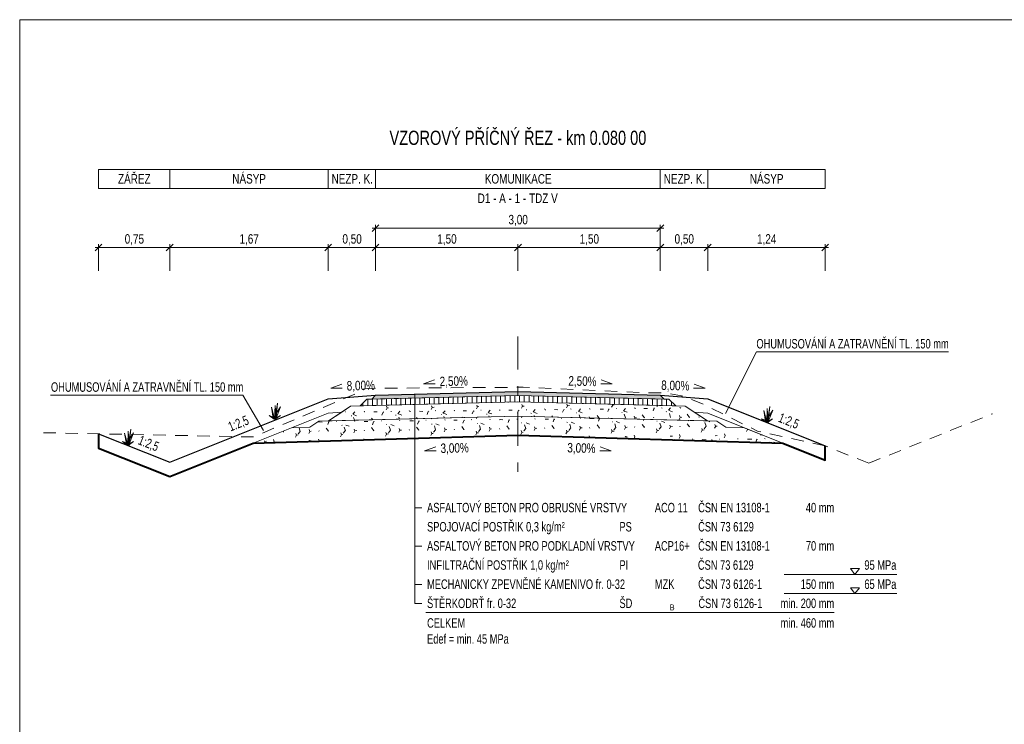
# Model space of a CAD drawing. Header units: metres. Extents: x -425196.4 to -425164.9, y -1102321.1 to -1102306.2.
# Tile 154 of 256: x -425196.4 to -425186, y -1102313.7 to -1102306.2. Entities that reach past the tile are written whole.
import ezdxf
from ezdxf.enums import TextEntityAlignment as Align

# ---------------------------------------------------------------- set-up
doc = ezdxf.new("R2010")
doc.units = ezdxf.units.M
doc.header["$LTSCALE"] = 0.5
doc.header["$MEASUREMENT"] = 0
doc.linetypes.add('DGN Style 2', pattern=[0.8775251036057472, 0.5265150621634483, -0.3510100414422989])
doc.linetypes.add('DGN Style 4', pattern=[1.4049176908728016, 0.7020200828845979, -0.3510100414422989, 0.0008775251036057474, -0.351010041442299])
for name, color, linetype, lineweight in [('16', 7, 'Continuous', 0), ('KÓTY', 7, 'Continuous', 13), ('NÁVRH', 7, 'Continuous', 13), ('PR_NAVRH', 7, 'Continuous', 13), ('RAMECEK', 7, 'Continuous', 0), ('TEREN', 30, 'DGN Style 2', 13), ('Vrstva 1', 7, 'Continuous', 0), ('VZOROVY_KOTY', 7, 'Continuous', 13), ('VZOROVY_NAVRH', 7, 'Continuous', 13), ('ŠRAFY', 7, 'Continuous', 0)]:
    doc.layers.add(name, color=color, linetype=linetype, lineweight=lineweight)
doc.styles.add('Style-Arial', font='arial.ttf')

msp = doc.modelspace()

# ---------------------------------------------------------------- hatches: boundary and pattern name
at = {"layer": 'ŠRAFY'}
h = msp.add_hatch(dxfattribs=at)
h.set_pattern_fill('HATCH', color=256, scale=0.01, style=0, pattern_type=2)
h.set_pattern_definition([(90, (-425191.08010819, -1102310.19778622), (-0.05, 3.061616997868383e-18), [])])
h.paths.add_polyline_path([(-425191.1467218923, -1102310.253607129), (-425189.4839013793, -1102310.295177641), (-425189.5556962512, -1102310.22338277), (-425189.6056962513, -1102310.22213277), (-425191.1467218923, -1102310.183607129), (-425192.6877475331, -1102310.22213277), (-425192.7377475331, -1102310.22338277), (-425192.8095424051, -1102310.295177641)])
msp.add_hatch(color=9, dxfattribs=at).paths.add_polyline_path([(-425192.6877475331, -1102310.22213277), (-425192.6467218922, -1102310.181107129), (-425191.1467218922, -1102310.143607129), (-425189.6467218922, -1102310.181107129), (-425189.6056962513, -1102310.22213277), (-425191.1467218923, -1102310.183607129)])
h = msp.add_hatch(dxfattribs=at)
h.set_pattern_fill('CONCRT', color=256, scale=0.1, style=0, pattern_type=2)
h.set_pattern_definition([(110.009, (-425191.1, -1102310.2), (0.2286815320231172, -0.7099382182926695), [0.0197015, -4.00774]), (7.8208, (-425191.1, -1102310.2), (-2.141756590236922, -0.2645223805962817), [0.0179787, -3.82602]), (243.007, (-425191.1, -1102310.2), (-0.2466043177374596, -0.7159107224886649), [0.0237027, -1.04978]), (126.666, (-425191, -1102310.2), (1.167306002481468, -1.648553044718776), [0.04099270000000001, -2.30676]), (357.99138, (-425191, -1102310.1), (-4.512202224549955, 0.1808917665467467), [0.0363239, -4.95423]), (248.906, (-425190.9, -1102310.1), (-1.227028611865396, -3.104277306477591), [0.0330409, -4.061520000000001]), (107.854, (-425191.2, -1102310.2), (-0.005977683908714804, -0.4752829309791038), [0.0409937, -0.7048660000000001]), (339.50154, (-425191.216452, -1102310.127221), (-0.7099380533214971, 0.2286812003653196), [0.03699260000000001, -3.24524]), (230.066, (-425191.2, -1102310.1), (-0.2406293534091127, -0.2406281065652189), [0.0334538, -3.72453]), (348.127, (-425191.1, -1102310.1), (-3.080380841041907, 0.6740965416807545), [0.0051243, -4.353730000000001]), (111.275, (-425191, -1102310), (0.6920061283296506, -1.654536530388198), [0.006997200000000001, -2.5304]), (111.275, (-425190.9, -1102310.2), (0.6920061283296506, -1.654536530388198), [0.006997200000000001, -2.5304]), (111.275, (-425191, -1102310.2), (0.6920061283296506, -1.654536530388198), [0.006997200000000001, -2.5304]), (321.5002, (-425190.9, -1102310.1), (0.2346549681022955, -0.2346551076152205), [0.0064315, -2.99956]), (111.275, (-425191.1, -1102310.1), (0.6920061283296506, -1.654536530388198), [0.006997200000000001, -2.5304]), (111.275, (-425191.1, -1102310.3), (0.6920061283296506, -1.654536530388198), [0.006997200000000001, -2.5304]), (110.009, (-425191.1, -1102310.3), (0.2286815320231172, -0.7099382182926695), [0.0197015, -4.00774]), (7.8208, (-425191.1, -1102310.3), (-2.141756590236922, -0.2645223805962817), [0.0179787, -3.82602]), (243.007, (-425191.1, -1102310.3), (-0.2466043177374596, -0.7159107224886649), [0.0237027, -1.04978]), (110.009, (-425191, -1102310), (0.2286815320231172, -0.7099382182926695), [0.0197015, -4.00774]), (7.8208, (-425191, -1102310), (-2.141756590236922, -0.2645223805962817), [0.0179787, -3.82602]), (243.007, (-425191, -1102310), (-0.2466043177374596, -0.7159107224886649), [0.0237027, -1.04978]), (348.127, (-425191.3, -1102310.1), (-3.080380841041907, 0.6740965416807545), [0.0051243, -4.353730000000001]), (348.127, (-425191, -1102309.9), (-3.080380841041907, 0.6740965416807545), [0.0051243, -4.353730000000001])])
h.paths.add_polyline_path([(-425189.3839013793, -1102310.297677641), (-425189.4839013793, -1102310.295177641), (-425191.1467218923, -1102310.253607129), (-425192.8095424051, -1102310.295177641), (-425192.9095424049, -1102310.297677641), (-425193.0023636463, -1102310.359558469), (-425193.1433086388, -1102310.453521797), (-425191.1467218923, -1102310.403607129), (-425189.1501351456, -1102310.453521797), (-425189.2910801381, -1102310.359558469)])
h = msp.add_hatch(dxfattribs=at)
h.set_pattern_fill('CONCRT', color=256, scale=0.1, style=0, pattern_type=2)
h.set_pattern_definition([(110.009, (-425191.2, -1102310.3), (0.2286815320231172, -0.7099382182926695), [0.0197015, -4.00774]), (7.8208, (-425191.2, -1102310.3), (-2.141756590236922, -0.2645223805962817), [0.0179787, -3.82602]), (243.007, (-425191.2, -1102310.3), (-0.2466043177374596, -0.7159107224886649), [0.0237027, -1.04978]), (126.666, (-425191, -1102310.3), (1.167306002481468, -1.648553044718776), [0.04099270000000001, -2.30676]), (357.99138, (-425191.1, -1102310.2), (-4.512202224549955, 0.1808917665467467), [0.0363239, -4.95423]), (248.906, (-425191, -1102310.2), (-1.227028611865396, -3.104277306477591), [0.0330409, -4.061520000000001]), (107.854, (-425191.3, -1102310.3), (-0.005977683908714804, -0.4752829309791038), [0.0409937, -0.7048660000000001]), (339.50154, (-425191.295472, -1102310.2392358), (-0.7099380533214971, 0.2286812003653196), [0.03699260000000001, -3.24524]), (230.066, (-425191.3, -1102310.3), (-0.2406293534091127, -0.2406281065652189), [0.0334538, -3.72453]), (348.127, (-425191.1, -1102310.2), (-3.080380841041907, 0.6740965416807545), [0.0051243, -4.353730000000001]), (111.275, (-425191.1, -1102310.1), (0.6920061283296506, -1.654536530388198), [0.006997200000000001, -2.5304]), (111.275, (-425191, -1102310.3), (0.6920061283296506, -1.654536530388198), [0.006997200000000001, -2.5304]), (111.275, (-425191.1, -1102310.3), (0.6920061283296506, -1.654536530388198), [0.006997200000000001, -2.5304]), (321.5002, (-425191, -1102310.2), (0.2346549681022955, -0.2346551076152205), [0.0064315, -2.99956]), (111.275, (-425191.2, -1102310.2), (0.6920061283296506, -1.654536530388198), [0.006997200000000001, -2.5304]), (111.275, (-425191.2, -1102310.4), (0.6920061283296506, -1.654536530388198), [0.006997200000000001, -2.5304]), (110.009, (-425191.1, -1102310.4), (0.2286815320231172, -0.7099382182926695), [0.0197015, -4.00774]), (7.8208, (-425191.2, -1102310.4), (-2.141756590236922, -0.2645223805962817), [0.0179787, -3.82602]), (243.007, (-425191.1, -1102310.4), (-0.2466043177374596, -0.7159107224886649), [0.0237027, -1.04978]), (110.009, (-425191.1, -1102310.1), (0.2286815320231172, -0.7099382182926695), [0.0197015, -4.00774]), (7.8208, (-425191.1, -1102310.1), (-2.141756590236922, -0.2645223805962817), [0.0179787, -3.82602]), (243.007, (-425191.1, -1102310.1), (-0.2466043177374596, -0.7159107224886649), [0.0237027, -1.04978]), (348.127, (-425191.4, -1102310.2), (-3.080380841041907, 0.6740965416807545), [0.0051243, -4.353730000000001]), (348.127, (-425191.1, -1102310), (-3.080380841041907, 0.6740965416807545), [0.0051243, -4.353730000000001])])
h.paths.add_polyline_path([(-425188.7615867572, -1102310.525161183), (-425188.9551357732, -1102310.519354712), (-425189.0501351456, -1102310.456021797), (-425189.1501351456, -1102310.453521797), (-425191.1467218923, -1102310.403607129), (-425193.1433086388, -1102310.453521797), (-425193.2433086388, -1102310.456021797), (-425193.3383080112, -1102310.519354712), (-425193.5318570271, -1102310.525161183), (-425193.9372624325, -1102310.687323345), (-425191.1467218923, -1102310.603607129), (-425188.3561813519, -1102310.687323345)])

# ---------------------------------------------------------------- linework, layer by layer
at = {"layer": '16', "color": 7, "linetype": 'DGN Style 4', "lineweight": 13}
msp.add_line((-425191.1467218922, -1102309.561931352), (-425191.1467218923, -1102311.080354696), dxfattribs=at)
at = {"layer": 'KÓTY'}
for p, q in [((-425195.5661281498, -1102307.805141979), (-425187.9093218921, -1102307.805141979)), ((-425195.5661281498, -1102308.00514198), (-425187.9093218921, -1102308.00514198)), ((-425192.6826044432, -1102308.456725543), (-425192.6108393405, -1102308.386776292)), ((-425192.6826044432, -1102308.421750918), (-425189.6108393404, -1102308.421750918)), ((-425192.6467218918, -1102308.386776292), (-425192.6467218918, -1102308.870201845)), ((-425189.6826044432, -1102308.456725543), (-425189.6108393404, -1102308.386776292)), ((-425189.6467218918, -1102308.386776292), (-425189.6467218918, -1102308.870201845)), ((-425195.6020107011, -1102308.660150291), (-425195.5302455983, -1102308.59020104)), ((-425195.6020107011, -1102308.625175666), (-425187.8734393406, -1102308.625175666)), ((-425195.5661281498, -1102308.59020104), (-425195.5661281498, -1102308.870201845)), ((-425194.8520107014, -1102308.660150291), (-425194.7802455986, -1102308.59020104)), ((-425194.8161281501, -1102308.59020104), (-425194.8161281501, -1102308.870201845)), ((-425193.1826044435, -1102308.660150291), (-425193.1108393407, -1102308.59020104)), ((-425193.1467218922, -1102308.59020104), (-425193.1467218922, -1102308.870201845)), ((-425192.6826044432, -1102308.660150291), (-425192.6108393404, -1102308.59020104)), ((-425191.1826044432, -1102308.660150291), (-425191.1108393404, -1102308.59020104)), ((-425191.1467218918, -1102308.59020104), (-425191.1467218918, -1102308.870201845)), ((-425189.6826044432, -1102308.660150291), (-425189.6108393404, -1102308.59020104)), ((-425189.1826044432, -1102308.660150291), (-425189.1108393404, -1102308.59020104)), ((-425189.1467218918, -1102308.59020104), (-425189.1467218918, -1102308.870201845)), ((-425187.9452044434, -1102308.660150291), (-425187.8734393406, -1102308.59020104)), ((-425187.9093218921, -1102308.59020104), (-425187.9093218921, -1102308.870201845))]:
    msp.add_line(p, q, dxfattribs=at)
at = {"layer": 'NÁVRH'}
for p, q in [((-425188.3411531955, -1102312.070130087), (-425187.1529507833, -1102312.070130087)), ((-425187.6427149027, -1102312.008787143), (-425187.5475553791, -1102312.008787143)), ((-425187.595135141, -1102312.070130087), (-425187.6427149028, -1102312.008787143)), ((-425187.5475553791, -1102312.008787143), (-425187.595135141, -1102312.070130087)), ((-425188.3411531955, -1102312.271878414), (-425187.1529507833, -1102312.271878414)), ((-425187.6427149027, -1102312.21053547), (-425187.5475553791, -1102312.21053547)), ((-425187.595135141, -1102312.271878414), (-425187.6427149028, -1102312.21053547)), ((-425187.5475553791, -1102312.21053547), (-425187.595135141, -1102312.271878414))]:
    msp.add_line(p, q, dxfattribs=at)
at = {"layer": 'NÁVRH', "ltscale": 0.5, "flags": 128}
for points in [[(-425193.6958655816, -1102310.442381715), (-425193.7060605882, -1102310.289325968), (-425193.7108075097, -1102310.431302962), (-425193.7441600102, -1102310.30812581), (-425193.7257652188, -1102310.423224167), (-425193.6491402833, -1102310.304625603), (-425193.6957656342, -1102310.423381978), (-425193.6789399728, -1102310.266468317), (-425193.7068443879, -1102310.438323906), (-425193.6496242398, -1102310.39662433), (-425193.7148232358, -1102310.434281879), (-425193.7676226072, -1102310.396003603), (-425193.7177232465, -1102310.41526636)], [(-425188.5090642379, -1102310.476686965), (-425188.5192592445, -1102310.323631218), (-425188.524006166, -1102310.465608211), (-425188.5573586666, -1102310.34243106), (-425188.5389638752, -1102310.457529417), (-425188.4623389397, -1102310.338930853), (-425188.5089642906, -1102310.457687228), (-425188.4921386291, -1102310.300773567), (-425188.5200430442, -1102310.472629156), (-425188.4628228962, -1102310.43092958), (-425188.5280218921, -1102310.468587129), (-425188.5808212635, -1102310.430308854), (-425188.5309219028, -1102310.44957161)], [(-425195.2426249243, -1102310.715455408), (-425195.2528199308, -1102310.562399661), (-425195.2575668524, -1102310.704376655), (-425195.2909193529, -1102310.581199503), (-425195.2725245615, -1102310.69629786), (-425195.195899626, -1102310.577699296), (-425195.242524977, -1102310.696455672), (-425195.2256993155, -1102310.53954201), (-425195.2536037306, -1102310.711397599), (-425195.1963835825, -1102310.669698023), (-425195.2615825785, -1102310.707355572), (-425195.3143819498, -1102310.669077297), (-425195.2644825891, -1102310.688340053)]]:
    msp.add_lwpolyline(points, dxfattribs=at)
at = {"layer": 'PR_NAVRH'}
for p, q in [((-425194.8161281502, -1102310.888869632), (-425193.1467218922, -1102310.221107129)), ((-425193.1467218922, -1102310.221107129), (-425192.6467218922, -1102310.181107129)), ((-425192.7377475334, -1102310.22338277), (-425192.8095424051, -1102310.295177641)), ((-425192.7377475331, -1102310.22338277), (-425191.1467218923, -1102310.183607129)), ((-425192.6467218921, -1102310.181107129), (-425192.6877475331, -1102310.22213277)), ((-425192.6467218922, -1102310.181107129), (-425191.1467218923, -1102310.143607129)), ((-425189.6467218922, -1102310.181107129), (-425191.1467218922, -1102310.143607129)), ((-425189.5556962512, -1102310.22338277), (-425191.1467218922, -1102310.183607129)), ((-425189.1467218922, -1102310.221107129), (-425189.6467218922, -1102310.181107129)), ((-425189.1467218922, -1102310.221107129), (-425189.6467218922, -1102310.181107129)), ((-425189.6467218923, -1102310.181107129), (-425189.6056962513, -1102310.22213277)), ((-425189.555696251, -1102310.22338277), (-425189.4839013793, -1102310.295177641)), ((-425187.9093218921, -1102310.716067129), (-425189.1467218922, -1102310.221107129)), ((-425193.1433086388, -1102310.453521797), (-425192.9095424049, -1102310.297677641)), ((-425192.9095424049, -1102310.297677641), (-425191.1467218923, -1102310.253607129)), ((-425189.3839013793, -1102310.297677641), (-425191.1467218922, -1102310.253607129)), ((-425189.1501351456, -1102310.453521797), (-425189.3839013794, -1102310.297677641)), ((-425194.8161281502, -1102311.038869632), (-425193.1467218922, -1102310.371107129)), ((-425193.2433086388, -1102310.456021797), (-425191.1467218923, -1102310.403607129)), ((-425193.1467218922, -1102310.371107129), (-425193.0023636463, -1102310.359558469)), ((-425189.0501351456, -1102310.456021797), (-425191.1467218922, -1102310.403607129)), ((-425189.1467218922, -1102310.371107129), (-425189.2910801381, -1102310.359558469)), ((-425187.9093218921, -1102310.866067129), (-425189.1467218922, -1102310.371107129)), ((-425193.5318570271, -1102310.525161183), (-425193.3383080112, -1102310.519354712)), ((-425193.3383080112, -1102310.519354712), (-425193.2433086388, -1102310.456021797)), ((-425188.9551357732, -1102310.519354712), (-425189.0501351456, -1102310.456021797)), ((-425188.7615867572, -1102310.525161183), (-425188.9551357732, -1102310.519354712)), ((-425194.8161281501, -1102310.888869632), (-425195.5661281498, -1102310.588869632)), ((-425195.5661281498, -1102310.588869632), (-425195.5661281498, -1102310.738869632)), ((-425193.9372624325, -1102310.687323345), (-425191.1467218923, -1102310.603607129)), ((-425188.3561813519, -1102310.687323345), (-425191.146721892, -1102310.603607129)), ((-425194.8161281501, -1102311.038869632), (-425195.5661281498, -1102310.738869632)), ((-425187.9093218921, -1102310.716067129), (-425187.9093218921, -1102310.866067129))]:
    msp.add_line(p, q, dxfattribs=at)
at = {"layer": 'PR_NAVRH', "lineweight": 30, "flags": 128}
msp.add_lwpolyline([(-425195.5661281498, -1102310.588869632), (-425194.8161281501, -1102310.888869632), (-425193.1467218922, -1102310.221107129), (-425192.6467218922, -1102310.181107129), (-425191.1467218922, -1102310.143607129), (-425189.6467218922, -1102310.181107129), (-425189.1467218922, -1102310.221107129), (-425187.9093218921, -1102310.716067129)], dxfattribs=at)
at = {"layer": 'PR_NAVRH', "lineweight": 40, "flags": 128}
msp.add_lwpolyline([(-425195.5661281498, -1102310.588869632), (-425195.5661281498, -1102310.738869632), (-425194.8161281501, -1102311.038869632), (-425193.9372624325, -1102310.687323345), (-425191.1467218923, -1102310.603607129), (-425188.3561813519, -1102310.687323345), (-425187.9093218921, -1102310.866067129), (-425187.9093218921, -1102310.716067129)], dxfattribs=at)
at = {"layer": 'RAMECEK', "flags": 128}
msp.add_lwpolyline([(-425196.3967218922, -1102306.225034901), (-425164.8967218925, -1102306.225034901), (-425164.8967218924, -1102321.075034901), (-425196.3967218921, -1102321.075034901)], close=True, dxfattribs=at)
at = {"layer": 'TEREN', "ltscale": 0.5}
for p, q in [((-425187.4507759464, -1102310.899485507), (-425186.1467218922, -1102310.377863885)), ((-425187.9093218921, -1102310.716067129), (-425188.6142585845, -1102310.564091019)), ((-425187.4507759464, -1102310.899485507), (-425187.9093218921, -1102310.716067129))]:
    msp.add_line(p, q, dxfattribs=at)
at = {"layer": 'TEREN', "ltscale": 0.5, "flags": 128}
msp.add_lwpolyline([(-425196.1467218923, -1102310.576985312), (-425193.9369909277, -1102310.622216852), (-425192.8492526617, -1102310.164300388), (-425192.7732550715, -1102310.116868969), (-425192.7354537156, -1102310.110189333), (-425191.3117743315, -1102310.099309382), (-425191.0902278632, -1102310.098593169), (-425189.7885942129, -1102310.156529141), (-425189.5769874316, -1102310.159449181), (-425189.421883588, -1102310.188418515), (-425189.2191668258, -1102310.264878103), (-425188.6142585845, -1102310.564091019)], dxfattribs=at)
at = {"layer": 'VZOROVY_KOTY'}
for p, q in [((-425195.5661281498, -1102308.00514198), (-425195.5661281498, -1102307.805141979)), ((-425194.8161281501, -1102308.00514198), (-425194.8161281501, -1102307.805141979)), ((-425193.1467218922, -1102308.00514198), (-425193.1467218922, -1102307.805141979)), ((-425192.6467218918, -1102308.00514198), (-425192.6467218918, -1102307.805141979)), ((-425189.6467218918, -1102308.00514198), (-425189.6467218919, -1102307.80514198)), ((-425189.1467218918, -1102308.00514198), (-425189.1467218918, -1102307.805141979)), ((-425187.9093218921, -1102308.00514198), (-425187.9093218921, -1102307.805141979)), ((-425188.6331188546, -1102309.724179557), (-425188.959941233, -1102310.374530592)), ((-425194.0470471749, -1102310.180400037), (-425193.8278360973, -1102310.553273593))]:
    msp.add_line(p, q, dxfattribs=at)
at = {"layer": 'VZOROVY_KOTY', "flags": 128}
for points in [[(-425186.6082846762, -1102309.724179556), (-425188.6331188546, -1102309.724179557)], [(-425196.0718813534, -1102310.180400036), (-425194.0470471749, -1102310.180400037)]]:
    msp.add_lwpolyline(points, dxfattribs=at)
at = {"layer": 'VZOROVY_NAVRH'}
msp.add_line((-425192.2342669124, -1102312.378530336), (-425192.234266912, -1102310.170795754), dxfattribs=at)
at = {"layer": 'VZOROVY_NAVRH', "lineweight": 13}
for p, q in [((-425192.2342669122, -1102311.369788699), (-425192.160752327, -1102311.369788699)), ((-425192.2342669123, -1102311.773285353), (-425192.160752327, -1102311.773285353)), ((-425192.2342669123, -1102312.176782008), (-425192.160752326, -1102312.176782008)), ((-425192.2342669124, -1102312.378530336), (-425192.1607523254, -1102312.378530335)), ((-425192.1186370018, -1102312.473358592), (-425187.8140326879, -1102312.473358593))]:
    msp.add_line(p, q, dxfattribs=at)
at = {"layer": 'VZOROVY_NAVRH', "flags": 128}
for points in [[(-425192.0242342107, -1102310.021715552), (-425192.1413369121, -1102310.062313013), (-425192.01959648, -1102310.062313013)], [(-425190.2692095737, -1102310.021715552), (-425190.1521068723, -1102310.062313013), (-425190.2738473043, -1102310.062313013)], [(-425193.0024782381, -1102310.067494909), (-425193.1195809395, -1102310.10809237), (-425192.9978405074, -1102310.10809237)], [(-425189.2909655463, -1102310.067494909), (-425189.1738628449, -1102310.10809237), (-425189.295603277, -1102310.10809237)], [(-425192.0134403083, -1102310.726153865), (-425192.1305430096, -1102310.766751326), (-425192.0088025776, -1102310.766751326)], [(-425190.2800034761, -1102310.726153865), (-425190.1629007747, -1102310.766751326), (-425190.2846412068, -1102310.766751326)]]:
    msp.add_lwpolyline(points, dxfattribs=at)
at = {"layer": 'ŠRAFY', "flags": 128}
for points in [[(-425191.1467218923, -1102310.253607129), (-425189.4839013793, -1102310.295177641), (-425189.5556962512, -1102310.22338277), (-425189.6056962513, -1102310.22213277), (-425191.1467218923, -1102310.183607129), (-425192.6877475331, -1102310.22213277), (-425192.7377475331, -1102310.22338277), (-425192.8095424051, -1102310.295177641)], [(-425189.3839013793, -1102310.297677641), (-425189.4839013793, -1102310.295177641), (-425191.1467218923, -1102310.253607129), (-425192.8095424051, -1102310.295177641), (-425192.9095424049, -1102310.297677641), (-425193.0023636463, -1102310.359558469), (-425193.1433086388, -1102310.453521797), (-425191.1467218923, -1102310.403607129), (-425189.1501351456, -1102310.453521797), (-425189.2910801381, -1102310.359558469)], [(-425188.7615867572, -1102310.525161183), (-425188.9551357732, -1102310.519354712), (-425189.0501351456, -1102310.456021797), (-425189.1501351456, -1102310.453521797), (-425191.1467218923, -1102310.403607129), (-425193.1433086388, -1102310.453521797), (-425193.2433086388, -1102310.456021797), (-425193.3383080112, -1102310.519354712), (-425193.5318570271, -1102310.525161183), (-425193.9372624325, -1102310.687323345), (-425191.1467218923, -1102310.603607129), (-425188.3561813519, -1102310.687323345)]]:
    msp.add_lwpolyline(points, close=True, dxfattribs=at)
at = {"layer": 'ŠRAFY', "color": 9, "flags": 128}
msp.add_lwpolyline([(-425191.1467218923, -1102310.183607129), (-425189.6056962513, -1102310.22213277), (-425189.6467218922, -1102310.181107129), (-425191.1467218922, -1102310.143607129), (-425192.6467218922, -1102310.181107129), (-425192.6877475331, -1102310.22213277)], close=True, dxfattribs=at)

# ---------------------------------------------------------------- texts
at = {"layer": 'KÓTY', "style": 'Style-Arial', "width": 0.7500000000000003}
for s, p in [('ZÁŘEZ', (-425195.1888415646, -1102307.901955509)), ('NÁSYP', (-425193.9791384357, -1102307.901955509)), ('NEZP. K.', (-425192.8921487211, -1102307.901955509)), ('KOMUNIKACE', (-425191.1439208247, -1102307.901955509)), ('NEZP. K.', (-425189.3921487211, -1102307.901955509)), ('NÁSYP', (-425188.5257353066, -1102307.901955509)), ('D1 - A - 1 - TDZ V', (-425191.1491799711, -1102308.106394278)), ('3,00', (-425191.144206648, -1102308.331707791)), ('0,75', (-425195.1883556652, -1102308.535132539)), ('1,67', (-425193.9786525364, -1102308.535132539)), ('0,50', (-425192.894206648, -1102308.535132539)), ('1,50', (-425191.894206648, -1102308.535132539)), ('1,50', (-425190.394206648, -1102308.535132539)), ('0,50', (-425189.394206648, -1102308.535132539)), ('1,24', (-425188.5252494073, -1102308.535132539))]:
    msp.add_text(s, height=0.09999999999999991, dxfattribs=at).set_placement(p, align=Align.MIDDLE_CENTER)
at = {"layer": 'NÁVRH', "style": 'Style-Arial', "width": 0.7000000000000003}
for p in [(-425189.2478564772, -1102311.518048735), (-425189.2503107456, -1102311.921545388)]:
    msp.add_text('ČSN 73 6129', height=0.1, rotation=359.9999999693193, dxfattribs=at).set_placement(p, align=Align.TOP_LEFT)
at = {"layer": 'NÁVRH', "style": 'Style-Arial', "width": 0.7}
for s, p in [('95 MPa', (-425187.159213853, -1102311.921545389)), ('65 MPa', (-425187.159213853, -1102312.123293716))]:
    msp.add_text(s, height=0.1, rotation=359.9999999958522, dxfattribs=at).set_placement(p, align=Align.TOP_RIGHT)
at = {"layer": 'NÁVRH', "lineweight": 13, "char_height": 0.1, "attachment_point": 1, "rotation": 359.9999999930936, "line_spacing_factor": 0.6049196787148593, "style": 'Style-Arial'}
for insert in [(-425189.2478564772, -1102311.316300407), (-425189.2478564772, -1102311.719797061)]:
    msp.add_mtext('\\H1x;\\W0.7;ČSN EN 13108-1', dxfattribs=dict(at, insert=insert))
at = {"layer": 'NÁVRH', "char_height": 0.1, "attachment_point": 1, "rotation": 359.9999999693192, "style": 'Style-Arial'}
for s, insert, line_spacing_factor in [('\\H1x;\\W0.7;SPOJOVACÍ POSTŘIK 0,3 kg/m²^I^I^IPS', (-425192.104284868, -1102311.518048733), 0.60009), ('\\H1x;\\W0.7;INFILTRAČNÍ POSTŘIK 1,0 kg/m²^I^I^IPI', (-425192.1042848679, -1102311.921545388), 0.6)]:
    msp.add_mtext(s, dxfattribs=dict(at, insert=insert, line_spacing_factor=line_spacing_factor))
at = {"layer": 'Vrstva 1', "color": 7, "style": 'Style-Arial', "width": 0.7}
for p in [(-425189.2478564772, -1102312.123293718), (-425189.2454022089, -1102312.325042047)]:
    msp.add_text('ČSN 73 6126-1', height=0.1, rotation=359.9999999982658, dxfattribs=at).set_placement(p, align=Align.TOP_LEFT)
at = {"layer": 'VZOROVY_KOTY', "lineweight": 13, "style": 'Style-Arial'}
for s, insert, char_height, attachment_point, line_spacing_factor in [('\\H1x;\\W0.733333;VZOROVÝ PŘÍČNÝ ŘEZ - km 0.080 00', (-425191.1467218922, -1102307.470783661), 0.15, 5, 0.4032797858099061), ('\\H1x;\\W0.7;OHUMUSOVÁNÍ A ZATRAVNĚNÍ TL. 150 mm', (-425186.6073651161, -1102309.589619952), 0.1, 3, 0.6049196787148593), ('\\H1x;\\W0.7;OHUMUSOVÁNÍ A ZATRAVNĚNÍ TL. 150 mm', (-425196.0671180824, -1102310.045840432), 0.1, 1, 0.6049196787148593)]:
    msp.add_mtext(s, dxfattribs=dict(at, insert=insert, char_height=char_height, attachment_point=attachment_point, line_spacing_factor=line_spacing_factor))
at = {"layer": 'VZOROVY_NAVRH', "lineweight": 0, "style": 'Style-Arial'}
for s, height, rotation, width, p in [('8,00%', 0.09999999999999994, 1.4320961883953, 0.750000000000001, (-425192.8013366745, -1102310.129416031)), ('2,50%', 0.09999999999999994, 1.4320961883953, 0.750000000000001, (-425191.8218925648, -1102310.083606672)), ('2,50%', 0.09999999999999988, 358.5679038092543, 0.7500000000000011, (-425190.4680652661, -1102310.083693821)), ('8,00%', 0.09999999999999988, 358.5679038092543, 0.7500000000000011, (-425189.4898212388, -1102310.129473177)), ('3,00%', 0.09999999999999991, 1.4320961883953, 0.7500000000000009, (-425191.812470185, -1102310.788079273)), ('3,00%', 0.09999999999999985, 358.5679038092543, 0.7500000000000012, (-425190.4788591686, -1102310.788132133))]:
    msp.add_text(s, height=height, rotation=rotation, dxfattribs=dict(at, width=width)).set_placement(p, align=Align.CENTER)
at = {"layer": 'VZOROVY_NAVRH', "lineweight": 13, "char_height": 0.09999999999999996, "line_spacing_factor": 0.6049196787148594, "style": 'Style-Arial'}
for insert, attachment_point, rotation in [((-425194.009840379, -1102310.391565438), 3, 21.80140949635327), ((-425188.37435478, -1102310.365982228), 1, 338.1985905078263), ((-425195.119934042, -1102310.602776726), 1, 338.1985905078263)]:
    msp.add_mtext('\\H1x;\\W0.7;1:2,5', dxfattribs=dict(at, insert=insert, attachment_point=attachment_point, rotation=rotation))
at = {"layer": 'VZOROVY_NAVRH', "lineweight": 13, "style": 'Style-Arial'}
for s, insert, char_height, attachment_point, line_spacing_factor in [('\\H1x;\\W0.7;ASFALTOVÝ BETON PRO OBRUSNÉ VRSTVY^IACO 11', (-425192.1042848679, -1102311.316300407), 0.1, 1, 0.6049196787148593), ('\\H1x;\\W0.7;40 mm', (-425187.8140326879, -1102311.316300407), 0.1, 3, 0.6049196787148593), ('\\H1x;\\W0.7;ASFALTOVÝ BETON PRO PODKLADNÍ VRSTVY^IACP16+', (-425192.1042848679, -1102311.719797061), 0.1, 1, 0.6049196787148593), ('\\H1x;\\W0.7;70 mm', (-425187.8140326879, -1102311.719797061), 0.1, 3, 0.6049196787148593), ('\\H1x;\\W0.7;MECHANICKY ZPEVNĚNÉ KAMENIVO fr. 0-32^IMZK', (-425192.1042848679, -1102312.123293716), 0.1, 1, 0.6049196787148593), ('\\H1x;\\W0.7;150 mm', (-425187.8140326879, -1102312.123293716), 0.1, 3, 0.6049196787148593), ('\\H1x;\\W0.7;ŠTĚRKODRŤ fr. 0-32^I^I^I^IŠD', (-425192.1042848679, -1102312.325042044), 0.1, 1, 0.6049196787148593), ('\\H1x;\\W0.7;B', (-425189.5470302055, -1102312.387041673), 0.06269981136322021, 1, 0.6048857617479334), ('\\H1x;\\W0.7;min. 200 mm', (-425187.8140326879, -1102312.325042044), 0.1, 3, 0.6049196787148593), ('\\H1x;\\W0.7;CELKEM', (-425192.1042848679, -1102312.531998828), 0.1, 1, 0.6049196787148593), ('\\H1x;\\W0.7;min. 460 mm', (-425187.8140326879, -1102312.531998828), 0.1, 3, 0.6049196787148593), ('\\H1x;\\W0.7;Edef = min. 45 MPa', (-425192.1042848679, -1102312.700176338), 0.1, 1, 0.6049196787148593)]:
    msp.add_mtext(s, dxfattribs=dict(at, insert=insert, char_height=char_height, attachment_point=attachment_point, line_spacing_factor=line_spacing_factor))

doc.saveas('drawing.dxf')
